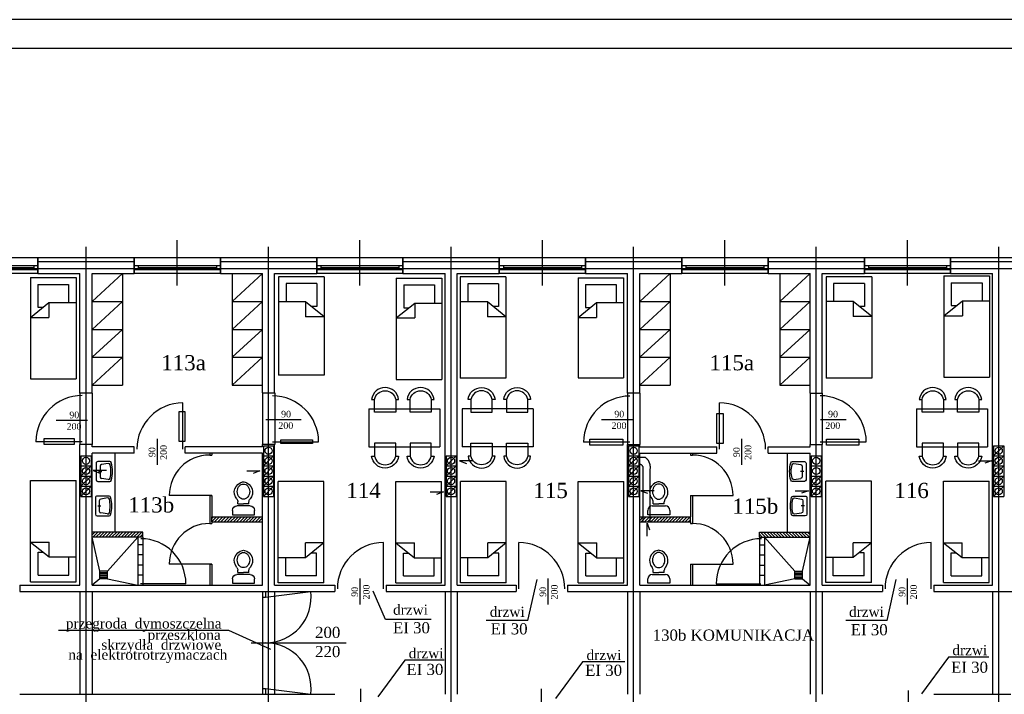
# Model space of a CAD drawing. Extents: x -4334 to 40851, y -15274 to 9778.
# Tile 9 of 15: x 36413 to 38355, y 5101 to 6432. Entities that reach past the tile are written whole.
import ezdxf

# ---------------------------------------------------------------- set-up
doc = ezdxf.new("R2010")
doc.units = 0
doc.header["$LTSCALE"] = 100
doc.header["$MEASUREMENT"] = 0
doc.linetypes.add('ACAD_ISO02W100', pattern=[15, 12, -3])
doc.linetypes.add('ACAD_ISO04W100', pattern=[30.5, 24, -3, 0.5, -3])
doc.layers.get('0').update_dxf_attribs({"color": 251, "linetype": 'CONTINUOUS'})
for name, color, linetype in [('CIENKIE', 251, 'CONTINUOUS'), ('NAPIS', 251, 'CONTINUOUS'), ('OSIE', 251, 'ACAD_ISO04W100'), ('PRZERYW', 251, 'ACAD_ISO02W100'), ('SCIANY', 251, 'CONTINUOUS'), ('urzadzenia', 251, 'CONTINUOUS'), ('URZĄDZENIA', 251, 'CONTINUOUS')]:
    doc.layers.add(name, color=color, linetype=linetype)
doc.styles.add('NEWROMAN', font='TIMES.TTF')

# ---------------------------------------------------------------- blocks, each defined once
blk = doc.blocks.new('R056')
for p, q in [((-0.332, 0.998), (0.335, 0.998)), ((-0.332, 0.865), (-0.332, 0.998)), ((0.335, 0.998), (0.335, 0.865)), ((0.201, 0.732), (-0.199, 0.732)), ((-0.165, 0.67), (0.001, 0.67)), ((-0.165, 0.67), (-0.165, 0.607)), ((0.168, 0.67), (0.001, 0.67)), ((0.168, 0.67), (0.168, 0.607))]:
    blk.add_line(p, q)
blk.add_lwpolyline([(0.001, 0.067, 0.117514), (0.071, 0.083, 0.104443), (0.135, 0.134, 0.090071), (0.175, 0.207, 0.08201), (0.19, 0.297, 0.08201), (0.175, 0.387, 0.090071), (0.135, 0.459, 0.104443), (0.071, 0.51, 0.117514), (0.001, 0.527, 0.117514), (-0.069, 0.51, 0.104443), (-0.132, 0.459, 0.090071), (-0.172, 0.387, 0.08201), (-0.187, 0.297, 0.08201), (-0.172, 0.207, 0.090071), (-0.132, 0.134, 0.104443), (-0.069, 0.083, 0.117514)], format="xyb", close=True)
for centre, radius, start, end in [((-0.199, 0.865), 0.133, 180, 270), ((-0.299, 0.607), 0.133, 318.639, 0), ((0.301, 0.607), 0.133, 180, 221.361), ((0.201, 0.865), 0.133, 270, 0), ((0.038, 0.311), 0.315, 138.639, 258.4219), ((-0.035, 0.311), 0.315, 281.5781, 41.361), ((0.001, 0.133), 0.133, 258.4219, 281.5781)]:
    blk.add_arc(centre, radius, start, end)
blk = doc.blocks.new('R053')
for p, q in [((0, 0.608), (0, 0)), ((0.917, 0.692), (0.083, 0.692)), ((0.5, 0.575), (0.5, 0.408)), ((1, 0), (1, 0.608)), ((0.095, 0.075), (0.149, 0.421)), ((0.769, 0.492), (0.231, 0.492)), ((0.905, 0.075), (0.851, 0.421))]:
    blk.add_line(p, q)
for centre, radius, start, end in [((0.083, 0.608), 0.0833, 90, 180), ((0.917, 0.608), 0.0833, 0, 90), ((0.083, 0), 0.0833, 180, 254.047), ((0.177, 0.062), 0.0833, 171.1953, 256.9798), ((0.231, 0.408), 0.0833, 90, 171.1953), ((0.769, 0.408), 0.0833, 8.8047, 90), ((0.823, 0.062), 0.0833, 283.0202, 8.8047), ((0.5, 1.458), 1.599, 254.047, 285.953), ((0.5, 1.458), 1.516, 256.9798, 283.0202), ((0.917, 0), 0.0833, 285.953, 0)]:
    blk.add_arc(centre, radius, start, end)

msp = doc.modelspace()

# ---------------------------------------------------------------- hatches: boundary and pattern name
at = {"layer": 'urzadzenia', "ltscale": 3}
h = msp.add_hatch(dxfattribs=at)
h.set_pattern_fill('ANSI31', color=256, scale=35, style=0)
h.paths.add_polyline_path([(36892.2, 5451.1), (36792.2, 5451.1), (36792.2, 5441.1), (36892.2, 5441.1)])
h = msp.add_hatch(dxfattribs=at)
h.set_pattern_fill('ANSI31', color=256, scale=35, style=0)
h.paths.add_polyline_path([(37643.1, 5441.1), (37643.1, 5451.1), (37636.2, 5451.1), (37636.2, 5441.1)])
h.paths.add_polyline_path([(37657.1, 5441.1), (37657.1, 5451.1), (37643.1, 5451.1), (37643.1, 5441.1)])
h.paths.add_polyline_path([(37657.1, 5441.1), (37736.2, 5441.1), (37736.2, 5451.1), (37657.1, 5451.1)])
h = msp.add_hatch(dxfattribs=at)
h.set_pattern_fill('ANSI31', color=256, scale=35, style=0)
h.set_pattern_definition([(45, (24506.918, 3748.6937), (-3.0935922, 3.0935922), [])])
h.paths.add_polyline_path([(36556.2, 5411.1), (36656.2, 5411.1), (36656.2, 5421.1), (36556.2, 5421.1)])
h = msp.add_hatch(dxfattribs=at)
h.set_pattern_fill('ANSI31', color=256, scale=35, style=0)
h.set_pattern_definition([(135, (50021.4633, 3748.6937), (3.0935922, 3.0935922), [])])
h.paths.add_polyline_path([(37872.2, 5421.1), (37972.2, 5421.1), (37972.2, 5411.1), (37872.2, 5411.1)])

# ---------------------------------------------------------------- linework, layer by layer
at = {"layer": 'CIENKIE', "ltscale": 3}
for p, q in [((40851, 6432), (32948.9, 6432)), ((40801, 6374.9), (33348.9, 6374.9)), ((36724.2, 5907.6), (36724.2, 5996.9)), ((37084.2, 5907.6), (37084.2, 5996.9)), ((37444.2, 5907.6), (37444.2, 5996.9)), ((37804.2, 5907.6), (37804.2, 5996.9)), ((38164.2, 5907.6), (38164.2, 5996.9)), ((36279.2, 5963.1), (36449.2, 5963.1)), ((36639.2, 5963.1), (36809.2, 5963.1)), ((36999.2, 5963.1), (37169.2, 5963.1)), ((37359.2, 5963.1), (37529.2, 5963.1)), ((37719.2, 5963.1), (37889.2, 5963.1)), ((38079.2, 5963.1), (38249.2, 5963.1)), ((36279.2, 5946.9), (36449.2, 5946.9)), ((36287.2, 5942.9), (36441.2, 5942.9)), ((36441.2, 5946.9), (36441.2, 5938.9)), ((36449.2, 5955.1), (36639.2, 5955.1)), ((36639.2, 5946.9), (36809.2, 5946.9)), ((36647.2, 5946.9), (36647.2, 5938.9)), ((36647.2, 5942.9), (36801.2, 5942.9)), ((36801.2, 5946.9), (36801.2, 5938.9)), ((36809.2, 5955.1), (36999.2, 5955.1)), ((36999.2, 5946.9), (37169.2, 5946.9)), ((37007.2, 5946.9), (37007.2, 5938.9)), ((37007.2, 5942.9), (37161.2, 5942.9)), ((37161.2, 5946.9), (37161.2, 5938.9)), ((37169.2, 5955.1), (37359.2, 5955.1)), ((37359.2, 5946.9), (37529.2, 5946.9)), ((37367.2, 5946.9), (37367.2, 5938.9)), ((37367.2, 5942.9), (37521.2, 5942.9)), ((37521.2, 5946.9), (37521.2, 5938.9)), ((37529.2, 5955.1), (37719.2, 5955.1)), ((37719.2, 5946.9), (37889.2, 5946.9)), ((37727.2, 5946.9), (37727.2, 5938.9)), ((37727.2, 5942.9), (37881.2, 5942.9)), ((37881.2, 5946.9), (37881.2, 5938.9)), ((37889.2, 5955.1), (38079.2, 5955.1)), ((38079.2, 5946.9), (38249.2, 5946.9)), ((38087.2, 5946.9), (38087.2, 5938.9)), ((38087.2, 5942.9), (38241.2, 5942.9)), ((38241.2, 5946.9), (38241.2, 5938.9)), ((38249.2, 5955.1), (38439.2, 5955.1)), ((36279.2, 5938.9), (36449.2, 5938.9)), ((36449.2, 5931.1), (36279.2, 5931.1)), ((36639.2, 5938.9), (36809.2, 5938.9)), ((36809.2, 5931.1), (36639.2, 5931.1)), ((36999.2, 5938.9), (37169.2, 5938.9)), ((37169.2, 5931.1), (36999.2, 5931.1)), ((37359.2, 5938.9), (37529.2, 5938.9)), ((37529.2, 5931.1), (37359.2, 5931.1)), ((37719.2, 5938.9), (37889.2, 5938.9)), ((37889.2, 5931.1), (37719.2, 5931.1)), ((38079.2, 5938.9), (38249.2, 5938.9)), ((38249.2, 5931.1), (38079.2, 5931.1)), ((36735.4, 5585), (36735.4, 5676)), ((37793.4, 5585), (37793.4, 5676)), ((36485.1, 5641.6), (36547.4, 5641.6)), ((36898.9, 5643.3), (36968.7, 5643.3)), ((37560.6, 5643.3), (37622.2, 5643.3)), ((37992.6, 5643.3), (38043.4, 5643.3)), ((36536.5, 5599.4), (36445.5, 5599.4)), ((36684.9, 5553.9), (36684.9, 5605.2)), ((36911.9, 5598.9), (37002.9, 5598.9)), ((37616.5, 5598.4), (37525.5, 5598.4)), ((37837.6, 5553.9), (37837.6, 5605.2)), ((37991.9, 5599.1), (38082.9, 5599.1)), ((38334.2, 5571.6), (38354.2, 5591.6)), ((36894.2, 5551.6), (36914.2, 5571.6)), ((37254.2, 5551.6), (37274.2, 5571.6)), ((37280.9, 5561.7), (37294.3, 5556.7)), ((37307, 5561.7), (37280.9, 5561.7)), ((37614.2, 5551.6), (37634.2, 5571.6)), ((38304.1, 5561.8), (38330.2, 5561.8)), ((38330.2, 5561.8), (38316.8, 5556.9)), ((38334.2, 5551.6), (38354.2, 5571.6)), ((36534.2, 5531.6), (36554.2, 5551.6)), ((36558.2, 5542.3), (36571.6, 5537.3)), ((36584.3, 5542.3), (36558.2, 5542.3)), ((36861.3, 5541.8), (36887.3, 5541.8)), ((36887.3, 5541.8), (36873.9, 5536.9)), ((36894.2, 5531.6), (36914.2, 5551.6)), ((37254.2, 5531.6), (37274.2, 5551.6)), ((37614.2, 5531.6), (37634.2, 5551.6)), ((38334.2, 5531.6), (38354.2, 5551.6)), ((36534.2, 5511.6), (36554.2, 5531.6)), ((36894.2, 5511.6), (36914.2, 5531.6)), ((37254.2, 5511.6), (37274.2, 5531.6)), ((37614.2, 5511.6), (37634.2, 5531.6)), ((37974.2, 5511.6), (37994.2, 5531.6)), ((38334.2, 5511.6), (38354.2, 5531.6)), ((36534.2, 5491.6), (36554.2, 5511.6)), ((36894.2, 5491.6), (36914.2, 5511.6)), ((37222.9, 5500.3), (37249, 5500.3)), ((37249, 5500.3), (37235.6, 5495.4)), ((37254.2, 5491.6), (37274.2, 5511.6)), ((37614.2, 5491.6), (37634.2, 5511.6)), ((37664.4, 5502.6), (37638.3, 5502.6)), ((37638.3, 5502.6), (37651.7, 5497.7)), ((37942.8, 5502.7), (37968.9, 5502.7)), ((37968.9, 5502.7), (37955.5, 5497.7)), ((37974.2, 5491.6), (37994.2, 5511.6)), ((38334.2, 5491.6), (38354.2, 5511.6)), ((37650.8, 5412.8), (37650.8, 5438.9)), ((37650.8, 5438.9), (37655.7, 5425.5)), ((37130.9, 5309.4), (37130.9, 5400.4)), ((37397.5, 5309.4), (37397.5, 5400.4)), ((38210.9, 5309.4), (38210.9, 5400.4)), ((37084.6, 5278.4), (37084.6, 5329.6)), ((37415.4, 5246.6), (37433.6, 5327.4)), ((37455.7, 5278.4), (37455.7, 5329.6)), ((38123.9, 5246.6), (38142, 5327.4)), ((38164.1, 5278.4), (38164.1, 5329.6)), ((36892.2, 5304.1), (36892.2, 5292.6)), ((36898.2, 5292.6), (36987.5, 5304.1)), ((36898.2, 5304.1), (36898.2, 5292.6)), ((37134.5, 5248.7), (37110.5, 5304.6)), ((36892.2, 5292.6), (36898.2, 5292.6)), ((37224.7, 5248.7), (37134.5, 5248.7)), ((37415.4, 5246.6), (37333.5, 5246.6)), ((38123.9, 5246.6), (38042.9, 5246.6)), ((36825.8, 5226.8), (36489.9, 5226.8)), ((36908.7, 5189.7), (36825.8, 5226.8)), ((36869.7, 5202.6), (37057.3, 5202.6)), ((37172.8, 5168.4), (37119.4, 5096)), ((37250.6, 5168.4), (37172.8, 5168.4)), ((38245, 5174.6), (38191.6, 5102.1)), ((38324.6, 5174.6), (38245, 5174.6)), ((37523.5, 5164.9), (37470.1, 5092.5)), ((37606.6, 5164.9), (37523.5, 5164.9)), ((36892.2, 5112.6), (36892.2, 5101.1)), ((36892.2, 5112.6), (36898.2, 5112.6)), ((36898.2, 5112.6), (36987.5, 5101.1)), ((36898.2, 5112.6), (36898.2, 5101.1)), ((37086.4, 5060.4), (37086.4, 5111.6)), ((37442.3, 5060.4), (37442.3, 5111.6)), ((38166, 5060.4), (38166, 5108.5))]:
    msp.add_line(p, q, dxfattribs=at)
at = {"layer": 'CIENKIE'}
for centre in [(36904.2, 5581.6), (37624.2, 5581.6), (38344.2, 5581.6), (36544.2, 5561.6), (36904.2, 5561.6), (37264.2, 5561.6), (37624.2, 5561.6), (37984.2, 5561.6), (38344.2, 5561.6), (36544.2, 5541.6), (36904.2, 5541.6), (37264.2, 5541.6), (37624.2, 5541.6), (37984.2, 5541.6), (38344.2, 5541.6), (36544.2, 5521.6), (36904.2, 5521.6), (37264.2, 5521.6), (37624.2, 5521.6), (37984.2, 5521.6), (38344.2, 5521.6), (36544.2, 5501.6), (36904.2, 5501.6), (37264.2, 5501.6), (37624.2, 5501.6), (37984.2, 5501.6), (38344.2, 5501.6)]:
    msp.add_circle(centre, 7, dxfattribs=at)
at = {"layer": 'CIENKIE', "ltscale": 3}
for centre, radius, start, end in [((36536.5, 5599.4), 91, 90, 180), ((36911.9, 5598.9), 91, 0, 90), ((37991.9, 5599.1), 91, 0, 90), ((36735.4, 5585), 91, 90, 180), ((37616.5, 5598.4), 91, 90, 180), ((37793.4, 5585), 91, 0, 90), ((37130.9, 5309.4), 91, 90, 180), ((37397.5, 5309.4), 91, 360, 90), ((38210.9, 5309.4), 91, 90, 180), ((36898.2, 5292.6), 90, 270, 7.3412), ((36898.2, 5112.6), 90, 352.6588, 90)]:
    msp.add_arc(centre, radius, start, end, dxfattribs=at)
at = {"layer": 'OSIE', "ltscale": 3}
for p, q in [((36544.2, 4229.9), (36544.2, 5983.6)), ((36904.2, 4229.9), (36904.2, 5983.6)), ((37264.2, 4229.9), (37264.2, 5983.6)), ((37624.2, 4229.9), (37624.2, 5983.6)), ((37984.2, 4229.9), (37984.2, 5983.6)), ((38344.2, 4229.9), (38344.2, 5983.6)), ((33664.2, 5941.1), (39573.4, 5941.1))]:
    msp.add_line(p, q, dxfattribs=at)
at = {"layer": 'PRZERYW', "ltscale": 3}
for p, q in [((36532.3, 5695.1), (36532.3, 5594.1)), ((36556.2, 5695.1), (36556.2, 5594.1)), ((36892.2, 5696.1), (36892.2, 5594.1)), ((36916.4, 5696.1), (36916.4, 5594.1)), ((37612.2, 5695.1), (37612.2, 5594.1)), ((37636.2, 5695.1), (37636.2, 5594.1)), ((37972.2, 5695.1), (37972.2, 5594.1)), ((37996.2, 5695.1), (37996.2, 5594.1)), ((37631.4, 5568.6), (37647.2, 5568.6)), ((37643.1, 5441.1), (37643.1, 5546.2)), ((37657.1, 5441.1), (37657.1, 5546.2)), ((36532.2, 5304.1), (36532.2, 5101.1)), ((36556.2, 5304.1), (36556.2, 5101.1)), ((36916.2, 5304.1), (36916.2, 5101.1)), ((37252.2, 5304.1), (37252.2, 5101.1)), ((37276.2, 5304.1), (37276.2, 5101.1)), ((37612.2, 5304.1), (37612.2, 5101.1)), ((37636.2, 5304.1), (37636.2, 5101.1)), ((37972.2, 5304.1), (37972.2, 5101.1)), ((37996.2, 5304.1), (37996.2, 5101.1)), ((38332.2, 5304.1), (38332.2, 5101.1)), ((36892.2, 5292.6), (36892.2, 5112.6))]:
    msp.add_line(p, q, dxfattribs=at)
at = {"layer": 'PRZERYW'}
for points in [[(36727.7, 5659.2), (36739.3, 5659.2), (36739.3, 5600), (36727.7, 5600)], [(37788, 5654.9), (37801, 5654.9), (37801, 5595.7), (37788, 5595.7)], [(36461.7, 5605.8), (36521, 5605.8), (36521, 5594.2), (36461.7, 5594.2)], [(36928.6, 5602.9), (36990.8, 5602.9), (36990.8, 5595.7), (36928.6, 5595.7)], [(37537.9, 5604.3), (37602.9, 5604.3), (37602.9, 5592.8), (37537.9, 5592.8)], [(38004.8, 5604.3), (38068.4, 5604.3), (38068.4, 5592.8), (38004.8, 5592.8)]]:
    msp.add_lwpolyline(points, close=True, dxfattribs=at)
at = {"layer": 'PRZERYW', "ltscale": 3}
for centre, radius, start, end in [((37636, 5547.4), 7.17, 350.5331, 91.1288), ((37632.1, 5548.5), 25.1, 354.7959, 53.0527)]:
    msp.add_arc(centre, radius, start, end, dxfattribs=at)
at = {"layer": 'SCIANY', "ltscale": 3}
for p, q in [((36449.2, 5963.1), (36639.2, 5963.1)), ((36449.2, 5931.1), (36449.2, 5963.1)), ((36449.2, 5963.1), (36449.2, 5931.1)), ((36639.2, 5963.1), (36639.2, 5931.1)), ((36639.2, 5931.1), (36639.2, 5963.1)), ((36809.2, 5963.1), (36999.2, 5963.1)), ((36809.2, 5963.1), (36809.2, 5931.1)), ((36809.2, 5931.1), (36809.2, 5963.1)), ((36999.2, 5931.1), (36999.2, 5963.1)), ((36999.2, 5963.1), (36999.2, 5931.1)), ((37169.2, 5963.1), (37359.2, 5963.1)), ((37169.2, 5931.1), (37169.2, 5963.1)), ((37169.2, 5963.1), (37169.2, 5931.1)), ((37359.2, 5963.1), (37359.2, 5931.1)), ((37359.2, 5931.1), (37359.2, 5963.1)), ((37529.2, 5963.1), (37719.2, 5963.1)), ((37529.2, 5963.1), (37529.2, 5931.1)), ((37529.2, 5931.1), (37529.2, 5963.1)), ((37719.2, 5931.1), (37719.2, 5963.1)), ((37719.2, 5963.1), (37719.2, 5931.1)), ((37889.2, 5963.1), (38079.2, 5963.1)), ((37889.2, 5931.1), (37889.2, 5963.1)), ((37889.2, 5963.1), (37889.2, 5931.1)), ((38079.2, 5963.1), (38079.2, 5931.1)), ((38079.2, 5931.1), (38079.2, 5963.1)), ((38249.2, 5963.1), (38439.2, 5963.1)), ((38249.2, 5963.1), (38249.2, 5931.1)), ((38249.2, 5931.1), (38249.2, 5963.1)), ((36449.2, 5931.1), (36532.2, 5931.1)), ((36556.2, 5931.1), (36639.2, 5931.1)), ((36809.2, 5931.1), (36892.2, 5931.1)), ((36916.2, 5931.1), (36999.2, 5931.1)), ((37169.2, 5931.1), (37252.2, 5931.1)), ((37276.2, 5931.1), (37359.2, 5931.1)), ((37529.2, 5931.1), (37612.2, 5931.1)), ((37636.2, 5931.1), (37719.2, 5931.1)), ((37889.2, 5931.1), (37972.2, 5931.1)), ((37996.2, 5931.1), (38079.2, 5931.1)), ((38249.2, 5931.1), (38332.2, 5931.1)), ((36556.2, 5695.1), (36532.2, 5695.1)), ((36892.2, 5696.1), (36916.2, 5696.1)), ((37636.2, 5695.1), (37612.2, 5695.1)), ((37972.2, 5695.1), (37996.2, 5695.1)), ((36556.2, 5594.1), (36532.3, 5594.1)), ((36916.4, 5594.1), (36892.2, 5594.1)), ((37612.2, 5594.1), (37636.2, 5594.1)), ((37972.2, 5594.1), (37996.2, 5594.1)), ((36638.9, 5589.1), (36556.2, 5589.1)), ((36638.9, 5577.1), (36556.2, 5577.1)), ((36638.9, 5577.1), (36638.9, 5589.1)), ((36739.9, 5577.1), (36739.9, 5589.1)), ((36892.2, 5589.1), (36739.9, 5589.1)), ((36892.2, 5577.1), (36739.9, 5577.1)), ((37636.2, 5589.1), (37788.5, 5589.1)), ((37636.2, 5577.1), (37788.5, 5577.1)), ((37788.5, 5577.1), (37788.5, 5589.1)), ((37889.5, 5577.1), (37889.5, 5589.1)), ((37889.5, 5589.1), (37972.2, 5589.1)), ((37889.5, 5577.1), (37972.2, 5577.1)), ((36792.2, 5451.1), (36892.2, 5451.1)), ((36792.2, 5441.1), (36892.2, 5441.1)), ((37636.2, 5451.1), (37736.2, 5451.1)), ((37636.2, 5441.1), (37736.2, 5441.1)), ((36656.2, 5421.1), (36556.2, 5421.1)), ((37872.2, 5421.1), (37972.2, 5421.1)), ((36656.2, 5411.1), (36556.2, 5411.1)), ((37872.2, 5411.1), (37972.2, 5411.1)), ((36413.5, 5316.1), (36413.5, 5304.1)), ((36413.5, 5316.1), (36532.2, 5316.1)), ((36413.5, 5304.1), (37034.9, 5304.1)), ((36556.2, 5316.1), (36892.2, 5316.1)), ((36916.2, 5316.1), (37034.9, 5316.1)), ((37034.9, 5316.1), (37034.9, 5304.1)), ((37135.9, 5316.1), (37135.9, 5304.1)), ((37135.9, 5316.1), (37252.2, 5316.1)), ((37135.9, 5304.1), (37392.5, 5304.1)), ((37276.2, 5316.1), (37392.5, 5316.1)), ((37392.5, 5316.1), (37392.5, 5304.1)), ((37493.5, 5316.1), (37493.5, 5304.1)), ((37493.5, 5316.1), (37612.2, 5316.1)), ((37493.5, 5304.1), (38114.9, 5304.1)), ((37636.2, 5316.1), (37972.2, 5316.1)), ((37996.2, 5316.1), (38114.9, 5316.1)), ((38114.9, 5316.1), (38114.9, 5304.1)), ((38215.9, 5316.1), (38215.9, 5304.1)), ((38215.9, 5316.1), (38332.2, 5316.1)), ((38215.9, 5304.1), (38472.5, 5304.1)), ((36413.5, 5101.1), (37034.9, 5101.1)), ((38215.9, 5101.1), (38368.2, 5101.1))]:
    msp.add_line(p, q, dxfattribs=at)
at = {"layer": 'SCIANY'}
for p, q in [((36532.2, 5695.1), (36532.2, 5931.1)), ((36556.2, 5695.1), (36556.2, 5931.1)), ((36892.2, 5696.1), (36892.2, 5931.1)), ((36916.2, 5696.1), (36916.2, 5931.1)), ((37252.2, 5316.1), (37252.2, 5931.1)), ((37276.2, 5316.1), (37276.2, 5931.1)), ((37612.2, 5695.1), (37612.2, 5931.1)), ((37636.2, 5695.1), (37636.2, 5931.1)), ((37972.2, 5695.1), (37972.2, 5931.1)), ((37996.2, 5695.1), (37996.2, 5931.1)), ((38332.2, 5316.1), (38332.2, 5931.1)), ((38332.2, 5491.6), (38332.2, 5931.1)), ((36532.2, 5316.1), (36532.2, 5594.1)), ((36556.2, 5589.1), (36556.2, 5594.1)), ((36892.2, 5589.1), (36892.2, 5594.1)), ((36916.2, 5316.1), (36916.2, 5594.1)), ((37612.2, 5316.1), (37612.2, 5594.1)), ((37636.2, 5589.1), (37636.2, 5594.1)), ((37972.2, 5589.1), (37972.2, 5594.1)), ((37996.2, 5316.1), (37996.2, 5594.1)), ((36556.2, 5316.1), (36556.2, 5577.1)), ((36892.2, 5316.1), (36892.2, 5577.1)), ((37636.2, 5316.1), (37636.2, 5577.1)), ((37972.2, 5316.1), (37972.2, 5577.1)), ((36792.2, 5441.1), (36792.2, 5451.1)), ((37736.2, 5441.1), (37736.2, 5451.1)), ((36656.2, 5411.1), (36656.2, 5421.1)), ((37872.2, 5411.1), (37872.2, 5421.1))]:
    msp.add_line(p, q, dxfattribs=at)
at = {"layer": 'urzadzenia', "ltscale": 3}
for p, q in [((36434.5, 5923.3), (36524.5, 5923.3)), ((36556.2, 5876.1), (36616.2, 5931.1)), ((36832.2, 5876.1), (36892.2, 5931.1)), ((37013.9, 5924.7), (36923.9, 5924.7)), ((37372.3, 5924.6), (37282.3, 5924.6)), ((37514.5, 5923), (37604.5, 5923)), ((37636.2, 5876.1), (37696.2, 5931.1)), ((37912.2, 5876.1), (37972.2, 5931.1)), ((38093.9, 5924.9), (38003.9, 5924.9)), ((38236.1, 5926.5), (38326.1, 5926.5)), ((36449.1, 5909.8), (36509.8, 5909.8)), ((36999.3, 5911.2), (36938.6, 5911.2)), ((37156.1, 5922.2), (37246.1, 5922.2)), ((37170.7, 5908.7), (37231.4, 5908.7)), ((37357.6, 5911.1), (37296.9, 5911.1)), ((37529.1, 5909.5), (37589.8, 5909.5)), ((38079.3, 5911.4), (38018.6, 5911.4)), ((38250.7, 5913), (38311.4, 5913)), ((36434.5, 5844.7), (36471.1, 5874.1)), ((36449.1, 5864.8), (36459.5, 5864.8)), ((36471.1, 5874.1), (36471.1, 5844.7)), ((36471.1, 5874.1), (36524.5, 5874.1)), ((36556.2, 5821.1), (36616.2, 5876.1)), ((36556.2, 5876.1), (36616.2, 5876.1)), ((36832.2, 5821.1), (36892.2, 5876.1)), ((36832.2, 5876.1), (36892.2, 5876.1)), ((36977.3, 5875.5), (36923.9, 5875.5)), ((37013.9, 5846), (36977.3, 5875.5)), ((36977.3, 5875.5), (36977.3, 5846)), ((36999.3, 5866.1), (36988.9, 5866.1)), ((37156.1, 5843.6), (37192.7, 5873)), ((37192.7, 5873), (37246.1, 5873)), ((37192.7, 5873), (37192.7, 5843.6)), ((37335.7, 5875.4), (37282.3, 5875.4)), ((37372.3, 5845.9), (37335.7, 5875.4)), ((37335.7, 5875.4), (37335.7, 5845.9)), ((37357.6, 5866), (37347.3, 5866)), ((37514.5, 5844.3), (37551.1, 5873.8)), ((37529.1, 5864.4), (37539.5, 5864.4)), ((37551.1, 5873.8), (37551.1, 5844.3)), ((37551.1, 5873.8), (37604.5, 5873.8)), ((37636.2, 5821.1), (37696.2, 5876.1)), ((37636.2, 5876.1), (37696.2, 5876.1)), ((37912.2, 5821.1), (37972.2, 5876.1)), ((37912.2, 5876.1), (37972.2, 5876.1)), ((38057.3, 5875.7), (38003.9, 5875.7)), ((38093.9, 5846.3), (38057.3, 5875.7)), ((38057.3, 5875.7), (38057.3, 5846.3)), ((38079.3, 5866.4), (38068.9, 5866.4)), ((38236.1, 5847.9), (38272.7, 5877.3)), ((38250.7, 5868), (38261.1, 5868)), ((38272.7, 5877.3), (38326.1, 5877.3)), ((38272.7, 5877.3), (38272.7, 5847.9)), ((37013.9, 5846), (36977.3, 5846)), ((37170.7, 5863.7), (37181.1, 5863.7)), ((37372.3, 5845.9), (37335.7, 5845.9)), ((38093.9, 5846.3), (38057.3, 5846.3)), ((38236.1, 5847.9), (38272.7, 5847.9)), ((36434.5, 5844.7), (36471.1, 5844.7)), ((37156.1, 5843.6), (37192.7, 5843.6)), ((37514.5, 5844.3), (37551.1, 5844.3)), ((36556.2, 5766.1), (36616.2, 5821.1)), ((36556.2, 5821.1), (36616.2, 5821.1)), ((36832.2, 5766.1), (36892.2, 5821.1)), ((36832.2, 5821.1), (36892.2, 5821.1)), ((37636.2, 5766.1), (37696.2, 5821.1)), ((37636.2, 5821.1), (37696.2, 5821.1)), ((37912.2, 5766.1), (37972.2, 5821.1)), ((37912.2, 5821.1), (37972.2, 5821.1)), ((36556.2, 5711.1), (36616.2, 5766.1)), ((36556.2, 5766.1), (36616.2, 5766.1)), ((36832.2, 5711.1), (36892.2, 5766.1)), ((36832.2, 5766.1), (36892.2, 5766.1)), ((37636.2, 5711.1), (37696.2, 5766.1)), ((37636.2, 5766.1), (37696.2, 5766.1)), ((37912.2, 5711.1), (37972.2, 5766.1)), ((37912.2, 5766.1), (37972.2, 5766.1)), ((37013.9, 5730.4), (36923.9, 5730.4)), ((36434.5, 5723.3), (36524.5, 5723.3)), ((36556.2, 5711.1), (36616.2, 5711.1)), ((36832.2, 5711.1), (36892.2, 5711.1)), ((37156.1, 5722.2), (37246.1, 5722.2)), ((37372.3, 5724.6), (37282.3, 5724.6)), ((37514.5, 5725.3), (37604.5, 5725.3)), ((37636.2, 5711.1), (37696.2, 5711.1)), ((37912.2, 5711.1), (37972.2, 5711.1)), ((38093.9, 5724.9), (38003.9, 5724.9)), ((38236.1, 5726.5), (38326.1, 5726.5)), ((37102.1, 5664.4), (37102.1, 5589.4)), ((37102.1, 5664.4), (37242.1, 5664.4)), ((37242.1, 5664.4), (37242.1, 5589.4)), ((37286.3, 5664.4), (37286.3, 5589.4)), ((37426.3, 5664.4), (37286.3, 5664.4)), ((37426.3, 5664.4), (37426.3, 5589.4)), ((38182.1, 5664.4), (38182.1, 5589.4)), ((38182.1, 5664.4), (38322.1, 5664.4)), ((38322.1, 5664.4), (38322.1, 5589.4)), ((36788.2, 5573.1), (36792.2, 5573.1)), ((36894.2, 5591.6), (36894.2, 5491.6)), ((36914.2, 5591.6), (36914.2, 5491.6)), ((37102.1, 5589.4), (37242.1, 5589.4)), ((37426.3, 5589.4), (37286.3, 5589.4)), ((37614.2, 5591.6), (37614.2, 5491.6)), ((37634.2, 5591.6), (37634.2, 5491.6)), ((37736.2, 5573.1), (37740.2, 5573.1)), ((38182.1, 5589.4), (38322.1, 5589.4)), ((38334.2, 5591.6), (38334.2, 5491.6)), ((38354.2, 5591.6), (38354.2, 5491.6)), ((36534.2, 5571.6), (36534.2, 5491.6)), ((36554.2, 5571.6), (36554.2, 5491.6)), ((37254.2, 5571.6), (37254.2, 5491.6)), ((37274.2, 5571.6), (37274.2, 5491.6)), ((37974.2, 5571.6), (37974.2, 5491.6)), ((37994.2, 5571.6), (37994.2, 5491.6)), ((36435, 5522.8), (36525, 5522.8)), ((37013.3, 5521.1), (36923.3, 5521.1)), ((37155.5, 5521.1), (37245.5, 5521.1)), ((37372.9, 5521.1), (37282.9, 5521.1)), ((37515, 5521.1), (37605, 5521.1)), ((38093.3, 5521.4), (38003.3, 5521.4)), ((38235.5, 5521.4), (38325.5, 5521.4)), ((36792.2, 5493.1), (36708.2, 5493.1)), ((36788.2, 5493.1), (36792.2, 5493.1)), ((37736.2, 5493.1), (37820.2, 5493.1)), ((37736.2, 5493.1), (37740.2, 5493.1)), ((36788.2, 5438.1), (36792.2, 5438.1)), ((37736.2, 5438.1), (37740.2, 5438.1)), ((36435, 5401.5), (36471.6, 5372)), ((36435, 5401.5), (36471.6, 5401.5)), ((36471.6, 5372), (36471.6, 5401.5)), ((36976.8, 5370.3), (36976.8, 5399.8)), ((37013.3, 5399.8), (36976.8, 5370.3)), ((37013.3, 5399.8), (36976.8, 5399.8)), ((37155.5, 5399.8), (37192.1, 5370.3)), ((37155.5, 5399.8), (37192.1, 5399.8)), ((37192.1, 5370.3), (37192.1, 5399.8)), ((37372.9, 5399.8), (37336.3, 5370.3)), ((37336.3, 5370.3), (37336.3, 5399.8)), ((37372.9, 5399.8), (37336.3, 5399.8)), ((37515, 5399.8), (37551.6, 5370.3)), ((37515, 5399.8), (37551.6, 5399.8)), ((37551.6, 5370.3), (37551.6, 5399.8)), ((38093.3, 5400.1), (38056.8, 5370.7)), ((38056.8, 5370.7), (38056.8, 5400.1)), ((38093.3, 5400.1), (38056.8, 5400.1)), ((38235.5, 5400.1), (38272.1, 5370.7)), ((38235.5, 5400.1), (38272.1, 5400.1)), ((38272.1, 5370.7), (38272.1, 5400.1)), ((36449.7, 5381.4), (36460, 5381.4)), ((36656.2, 5396.1), (36646.2, 5396.1)), ((36998.7, 5379.7), (36988.4, 5379.7)), ((37170.2, 5379.7), (37180.5, 5379.7)), ((37358.2, 5379.7), (37347.9, 5379.7)), ((37529.7, 5379.7), (37540, 5379.7)), ((37872.2, 5396.1), (37882.2, 5396.1)), ((38078.7, 5380), (38068.4, 5380)), ((38250.2, 5380), (38260.5, 5380)), ((36471.6, 5372), (36525, 5372)), ((36656.2, 5376.1), (36646.2, 5376.1)), ((36976.8, 5370.3), (36923.3, 5370.3)), ((37192.1, 5370.3), (37245.5, 5370.3)), ((37336.3, 5370.3), (37282.9, 5370.3)), ((37551.6, 5370.3), (37605, 5370.3)), ((37872.2, 5376.1), (37882.2, 5376.1)), ((38056.8, 5370.7), (38003.3, 5370.7)), ((38272.1, 5370.7), (38325.5, 5370.7)), ((36586.3, 5343.8), (36571.3, 5343.8)), ((36571.3, 5328.8), (36571.3, 5343.8)), ((36586.3, 5340.8), (36571.3, 5340.8)), ((36586.3, 5328.8), (36586.3, 5343.8)), ((36656.2, 5356.1), (36646.2, 5356.1)), ((36792.2, 5358.1), (36708.2, 5358.1)), ((36788.2, 5358.1), (36792.2, 5358.1)), ((37736.2, 5358.1), (37820.2, 5358.1)), ((37736.2, 5358.1), (37740.2, 5358.1)), ((37872.2, 5356.1), (37882.2, 5356.1)), ((37942, 5328.8), (37942, 5343.8)), ((37942, 5343.8), (37957, 5343.8)), ((37942, 5340.8), (37957, 5340.8)), ((37957, 5328.8), (37957, 5343.8)), ((36435, 5322.8), (36525, 5322.8)), ((36449.7, 5336.3), (36510.4, 5336.3)), ((36586.3, 5337.8), (36571.3, 5337.8)), ((36586.3, 5334.8), (36571.3, 5334.8)), ((36586.3, 5331.8), (36571.3, 5331.8)), ((36586.3, 5328.8), (36571.3, 5328.8)), ((36656.2, 5336.1), (36646.2, 5336.1)), ((37013.3, 5321.1), (36923.3, 5321.1)), ((36998.7, 5334.6), (36938, 5334.6)), ((37155.5, 5321.1), (37245.5, 5321.1)), ((37170.2, 5334.6), (37230.9, 5334.6)), ((37372.9, 5321.1), (37282.9, 5321.1)), ((37358.2, 5334.6), (37297.5, 5334.6)), ((37515, 5321.1), (37605, 5321.1)), ((37529.7, 5334.6), (37590.4, 5334.6)), ((37872.2, 5336.1), (37882.2, 5336.1)), ((37942, 5337.8), (37957, 5337.8)), ((37942, 5334.8), (37957, 5334.8)), ((37942, 5331.8), (37957, 5331.8)), ((37942, 5328.8), (37957, 5328.8)), ((38093.3, 5321.4), (38003.3, 5321.4)), ((38078.7, 5335), (38018, 5335)), ((38235.5, 5321.4), (38325.5, 5321.4)), ((38250.2, 5335), (38310.9, 5335)), ((36741.2, 5319.1), (36651.7, 5319.1)), ((37787.2, 5319.1), (37874.7, 5319.1))]:
    msp.add_line(p, q, dxfattribs=at)
at = {"layer": 'urzadzenia'}
for p, q in [((36434.5, 5923.3), (36434.5, 5723.3)), ((36524.5, 5923.3), (36524.5, 5723.3)), ((36616.2, 5931.1), (36616.2, 5711.1)), ((36832.2, 5931.1), (36832.2, 5711.1)), ((36923.9, 5924.7), (36923.9, 5730.4)), ((37013.9, 5924.7), (37013.9, 5730.4)), ((37282.3, 5924.6), (37282.3, 5724.6)), ((37372.3, 5924.6), (37372.3, 5724.6)), ((37514.5, 5923), (37514.5, 5725.3)), ((37604.5, 5923), (37604.5, 5725.3)), ((37696.2, 5931.1), (37696.2, 5711.1)), ((37912.2, 5931.1), (37912.2, 5711.1)), ((38003.9, 5924.9), (38003.9, 5724.9)), ((38093.9, 5924.9), (38093.9, 5724.9)), ((38236.1, 5926.5), (38236.1, 5726.5)), ((38326.1, 5926.5), (38326.1, 5726.5)), ((36449.1, 5909.8), (36449.1, 5864.8)), ((36449.1, 5909.8), (36449.1, 5864.8)), ((36509.8, 5909.8), (36509.8, 5874.1)), ((36938.6, 5911.2), (36938.6, 5875.5)), ((36999.3, 5911.2), (36999.3, 5866.1)), ((36999.3, 5911.2), (36999.3, 5866.1)), ((37156.1, 5922.2), (37156.1, 5722.2)), ((37170.7, 5908.7), (37170.7, 5863.7)), ((37170.7, 5908.7), (37170.7, 5863.7)), ((37231.4, 5908.7), (37231.4, 5873)), ((37246.1, 5922.2), (37246.1, 5722.2)), ((37296.9, 5911.1), (37296.9, 5875.4)), ((37357.6, 5911.1), (37357.6, 5866)), ((37357.6, 5911.1), (37357.6, 5866)), ((37529.1, 5909.5), (37529.1, 5864.4)), ((37529.1, 5909.5), (37529.1, 5864.4)), ((37589.8, 5909.5), (37589.8, 5873.8)), ((38018.6, 5911.4), (38018.6, 5875.7)), ((38079.3, 5911.4), (38079.3, 5866.4)), ((38079.3, 5911.4), (38079.3, 5866.4)), ((38250.7, 5913), (38250.7, 5868)), ((38250.7, 5913), (38250.7, 5868)), ((38311.4, 5913), (38311.4, 5877.3)), ((36601.2, 5577.1), (36601.2, 5421.1)), ((36788.2, 5576.1), (36788.2, 5573.1)), ((36792.2, 5576.1), (36792.2, 5573.1)), ((36894.2, 5591.6), (36914.2, 5591.6)), ((37614.2, 5591.6), (37634.2, 5591.6)), ((37736.2, 5577.1), (37736.2, 5573.1)), ((37740.2, 5577.1), (37740.2, 5573.1)), ((37927.2, 5577.1), (37927.2, 5421.1)), ((38334.2, 5591.6), (38354.2, 5591.6)), ((36534.2, 5571.6), (36554.2, 5571.6)), ((36894.2, 5571.6), (36914.2, 5571.6)), ((37254.2, 5571.6), (37274.2, 5571.6)), ((37614.2, 5571.6), (37634.2, 5571.6)), ((37974.2, 5571.6), (37994.2, 5571.6)), ((38334.2, 5571.6), (38354.2, 5571.6)), ((36534.2, 5551.6), (36554.2, 5551.6)), ((36894.2, 5551.6), (36914.2, 5551.6)), ((37254.2, 5551.6), (37274.2, 5551.6)), ((37614.2, 5551.6), (37634.2, 5551.6)), ((37974.2, 5551.6), (37994.2, 5551.6)), ((38334.2, 5551.6), (38354.2, 5551.6)), ((36435, 5322.8), (36435, 5522.8)), ((36525, 5322.8), (36525, 5522.8)), ((36534.2, 5531.6), (36554.2, 5531.6)), ((36894.2, 5531.6), (36914.2, 5531.6)), ((36923.3, 5321.1), (36923.3, 5521.1)), ((37013.3, 5321.1), (37013.3, 5521.1)), ((37155.5, 5321.1), (37155.5, 5521.1)), ((37245.5, 5321.1), (37245.5, 5521.1)), ((37254.2, 5531.6), (37274.2, 5531.6)), ((37282.9, 5321.1), (37282.9, 5521.1)), ((37372.9, 5321.1), (37372.9, 5521.1)), ((37515, 5321.1), (37515, 5521.1)), ((37605, 5321.1), (37605, 5521.1)), ((37614.2, 5531.6), (37634.2, 5531.6)), ((37974.2, 5531.6), (37994.2, 5531.6)), ((38003.3, 5321.4), (38003.3, 5521.4)), ((38093.3, 5321.4), (38093.3, 5521.4)), ((38235.5, 5321.4), (38235.5, 5521.4)), ((38325.5, 5321.4), (38325.5, 5521.4)), ((38334.2, 5531.6), (38354.2, 5531.6)), ((36534.2, 5511.6), (36554.2, 5511.6)), ((36894.2, 5511.6), (36914.2, 5511.6)), ((37254.2, 5511.6), (37274.2, 5511.6)), ((37614.2, 5511.6), (37634.2, 5511.6)), ((37974.2, 5511.6), (37994.2, 5511.6)), ((38334.2, 5511.6), (38354.2, 5511.6)), ((36534.2, 5491.6), (36554.2, 5491.6)), ((36788.2, 5493.1), (36788.2, 5438.1)), ((36792.2, 5493.1), (36792.2, 5451.1)), ((36894.2, 5491.6), (36914.2, 5491.6)), ((37254.2, 5491.6), (37274.2, 5491.6)), ((37614.2, 5491.6), (37634.2, 5491.6)), ((37736.2, 5493.1), (37736.2, 5451.1)), ((37740.2, 5493.1), (37740.2, 5438.1)), ((37974.2, 5491.6), (37994.2, 5491.6)), ((38334.2, 5491.6), (38354.2, 5491.6)), ((36792.2, 5441.1), (36792.2, 5438.1)), ((37736.2, 5441.1), (37736.2, 5438.1)), ((36449.7, 5336.3), (36449.7, 5381.4)), ((36449.7, 5336.3), (36449.7, 5381.4)), ((36998.7, 5334.6), (36998.7, 5379.7)), ((36998.7, 5334.6), (36998.7, 5379.7)), ((37170.2, 5334.6), (37170.2, 5379.7)), ((37358.2, 5334.6), (37358.2, 5379.7)), ((37529.7, 5334.6), (37529.7, 5379.7)), ((37529.7, 5334.6), (37529.7, 5379.7)), ((38078.7, 5335), (38078.7, 5380)), ((38078.7, 5335), (38078.7, 5380)), ((38250.2, 5335), (38250.2, 5380)), ((36510.4, 5336.3), (36510.4, 5372)), ((36938, 5334.6), (36938, 5370.3)), ((37230.9, 5334.6), (37230.9, 5370.3)), ((37297.5, 5334.6), (37297.5, 5370.3)), ((37590.4, 5334.6), (37590.4, 5370.3)), ((38018, 5335), (38018, 5370.7)), ((38310.9, 5335), (38310.9, 5370.7)), ((36788.2, 5358.1), (36788.2, 5316.1)), ((36792.2, 5358.1), (36792.2, 5316.1)), ((37736.2, 5358.1), (37736.2, 5316.1)), ((37740.2, 5358.1), (37740.2, 5316.1))]:
    msp.add_line(p, q, dxfattribs=at)
at = {"layer": 'URZĄDZENIA', "ltscale": 3}
for p, q in [((36571.3, 5343.8), (36556.2, 5411.1)), ((36586.3, 5343.8), (36646.2, 5411.1)), ((36646.2, 5411.1), (36646.2, 5316.1)), ((36656.2, 5411.1), (36656.2, 5316.1)), ((37872.2, 5411.1), (37872.2, 5316.1)), ((37882.2, 5411.1), (37882.2, 5316.1)), ((37942, 5343.8), (37882.2, 5411.1)), ((37957, 5343.8), (37972.2, 5411.1)), ((36571.3, 5328.8), (36556.2, 5316.1)), ((36586.3, 5328.8), (36646.2, 5316.1)), ((37942, 5328.8), (37882.2, 5316.1)), ((37957, 5328.8), (37972.2, 5316.1))]:
    msp.add_line(p, q, dxfattribs=at)
at = {"layer": 'URZĄDZENIA'}
for points in [[(37155.1, 5682.7), (37160.5, 5682.7, 0.895014), (37107.4, 5682.7), (37113.1, 5682.7, -0.825539), (37155, 5682.6), (37155, 5657.4), (37113.1, 5657.4), (37113.1, 5682.7)], [(37225.2, 5682.7), (37230.6, 5682.7, 0.895014), (37177.5, 5682.7), (37183.2, 5682.7, -0.825539), (37225.1, 5682.6), (37225.1, 5657.4), (37183.2, 5657.4), (37183.2, 5682.7)], [(37303.2, 5682.7), (37297.8, 5682.7, -0.895014), (37350.9, 5682.7), (37345.2, 5682.7, 0.825539), (37303.3, 5682.6), (37303.3, 5657.4), (37345.2, 5657.4), (37345.2, 5682.7)], [(37373.3, 5682.7), (37367.9, 5682.7, -0.895014), (37421, 5682.7), (37415.3, 5682.7, 0.825539), (37373.4, 5682.6), (37373.4, 5657.4), (37415.3, 5657.4), (37415.3, 5682.7)], [(38235.1, 5682.7), (38240.5, 5682.7, 0.895014), (38187.4, 5682.7), (38193.1, 5682.7, -0.825539), (38235, 5682.6), (38235, 5657.4), (38193.1, 5657.4), (38193.1, 5682.7)], [(38305.2, 5682.7), (38310.6, 5682.7, 0.895014), (38257.5, 5682.7), (38263.2, 5682.7, -0.825539), (38305.1, 5682.6), (38305.1, 5657.4), (38263.2, 5657.4), (38263.2, 5682.7)], [(37155.1, 5571.1), (37160.5, 5571.1, -0.895014), (37107.4, 5571.1), (37113.1, 5571.1, 0.825539), (37155, 5571.1), (37155, 5596.3), (37113.1, 5596.3), (37113.1, 5571.1)], [(37225.2, 5571.1), (37230.6, 5571.1, -0.895014), (37177.5, 5571.1), (37183.2, 5571.1, 0.825539), (37225.1, 5571.1), (37225.1, 5596.3), (37183.2, 5596.3), (37183.2, 5571.1)], [(37303.2, 5571.1), (37297.8, 5571.1, 0.895014), (37350.9, 5571.1), (37345.2, 5571.1, -0.825539), (37303.3, 5571.1), (37303.3, 5596.3), (37345.2, 5596.3), (37345.2, 5571.1)], [(37373.3, 5571.1), (37367.9, 5571.1, 0.895014), (37421, 5571.1), (37415.3, 5571.1, -0.825539), (37373.4, 5571.1), (37373.4, 5596.3), (37415.3, 5596.3), (37415.3, 5571.1)], [(38235.1, 5571.1), (38240.5, 5571.1, -0.895014), (38187.4, 5571.1), (38193.1, 5571.1, 0.825539), (38235, 5571.1), (38235, 5596.3), (38193.1, 5596.3), (38193.1, 5571.1)], [(38305.2, 5571.1), (38310.6, 5571.1, -0.895014), (38257.5, 5571.1), (38263.2, 5571.1, 0.825539), (38305.1, 5571.1), (38305.1, 5596.3), (38263.2, 5596.3), (38263.2, 5571.1)]]:
    msp.add_lwpolyline(points, format="xyb", dxfattribs=at)
at = {"layer": 'URZĄDZENIA', "ltscale": 3}
for centre, radius, start, end in [((36788.2, 5493.1), 80, 90, 180), ((37740.2, 5493.1), 80, 360, 90), ((36788.2, 5358.1), 80, 90, 180), ((37740.2, 5358.1), 80, 360, 90), ((36652.2, 5319.1), 89, 0, 90), ((37876.2, 5319.1), 89, 90, 180)]:
    msp.add_arc(centre, radius, start, end, dxfattribs=at)

# ---------------------------------------------------------------- block references
at = {"layer": 'URZĄDZENIA', "lineweight": 25, "ltscale": 3}
for name, p, xscale, yscale, zscale, rotation in [('R053', (36591, 5521.2), 39, 39, 39, 89.99999999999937), ('R053', (37937.3, 5521.2), -39, 39, 39, 270.0000000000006), ('R056', (36854.6, 5520.2), -65, 65, 65, 179.9999999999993), ('R056', (37673.8, 5520.2), 65, 65, 65, 180.0000000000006), ('R053', (36589.6, 5453.1), 39, 39, 39, 89.99999999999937), ('R053', (37938.8, 5453.1), -39, 39, 39, 270.0000000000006), ('R056', (36854.6, 5385.2), -65, 65, 65, 179.9999999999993), ('R056', (37673.8, 5385.2), 65, 65, 65, 180.0000000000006)]:
    msp.add_blockref(name, p, dxfattribs=dict(at, xscale=xscale, yscale=yscale, zscale=zscale, rotation=rotation))

# ---------------------------------------------------------------- texts
at = {"layer": 'NAPIS', "lineweight": 25, "ltscale": 3, "style": 'NEWROMAN'}
for s, height, p in [('113a', 30, (36692.5, 5740.3)), ('115a', 30, (37773.7, 5740.3)), ('90', 13, (36511.2, 5645.7)), ('90', 13, (36928.9, 5647.4)), ('90', 13, (37586, 5647.4)), ('90', 13, (38007.6, 5647.4)), ('200', 13, (36505.8, 5623)), ('200', 13, (36923.5, 5624.7)), ('200', 13, (37580.6, 5624.7)), ('200', 13, (38002.2, 5624.7)), ('114', 30, (37057.5, 5488.3)), ('115', 30, (37426.4, 5488.3)), ('116', 30, (38138.4, 5488.3)), ('113b', 30, (36627.4, 5459.8)), ('115b', 30, (37818.8, 5457.3)), ('drzwi  ', 20, (37149.7, 5258)), ('drzwi  ', 20, (37340.5, 5253.9)), ('drzwi  ', 20, (38048.9, 5253.9)), ('przegroda  dymoszczelna', 20, (36504.4, 5230.9)), ('  EI 30', 22, (37132.9, 5221.4)), ('przeszklona', 20, (36665.6, 5208.6)), ('200', 22, (36995.9, 5212.2)), ('  EI 30', 22, (37325.5, 5219.3)), ('130b KOMUNIKACJA', 22, (37661.7, 5206.9)), ('  EI 30', 22, (38035.7, 5217.5)), ('skrzydła  drzwiowe', 20, (36574.4, 5189)), ('na  elektrotrotrzymaczach', 20, (36509.3, 5169.4)), ('220', 22, (36995.9, 5174.4)), ('drzwi  ', 20, (37180.5, 5172.1)), ('drzwi  ', 20, (37531.2, 5168.6)), ('drzwi  ', 20, (38252.7, 5178.3)), ('  EI 30', 22, (38233.5, 5143.5)), ('  EI 30', 22, (37159.4, 5139.2)), ('  EI 30', 22, (37511.9, 5137.5))]:
    msp.add_text(s, height=height, dxfattribs=at).set_placement(p)
for s, p in [('90', (36680.8, 5569)), ('200', (36703.5, 5563.6)), ('90', (37833.5, 5569)), ('200', (37856.2, 5563.6)), ('90', (37080.6, 5293.4)), ('200', (37103.3, 5288.1)), ('90', (37451.6, 5293.4)), ('200', (37474.3, 5288.1)), ('90', (38160, 5293.4)), ('200', (38182.7, 5288.1))]:
    msp.add_text(s, height=13, rotation=90, dxfattribs=at).set_placement(p)

doc.saveas('drawing.dxf')
